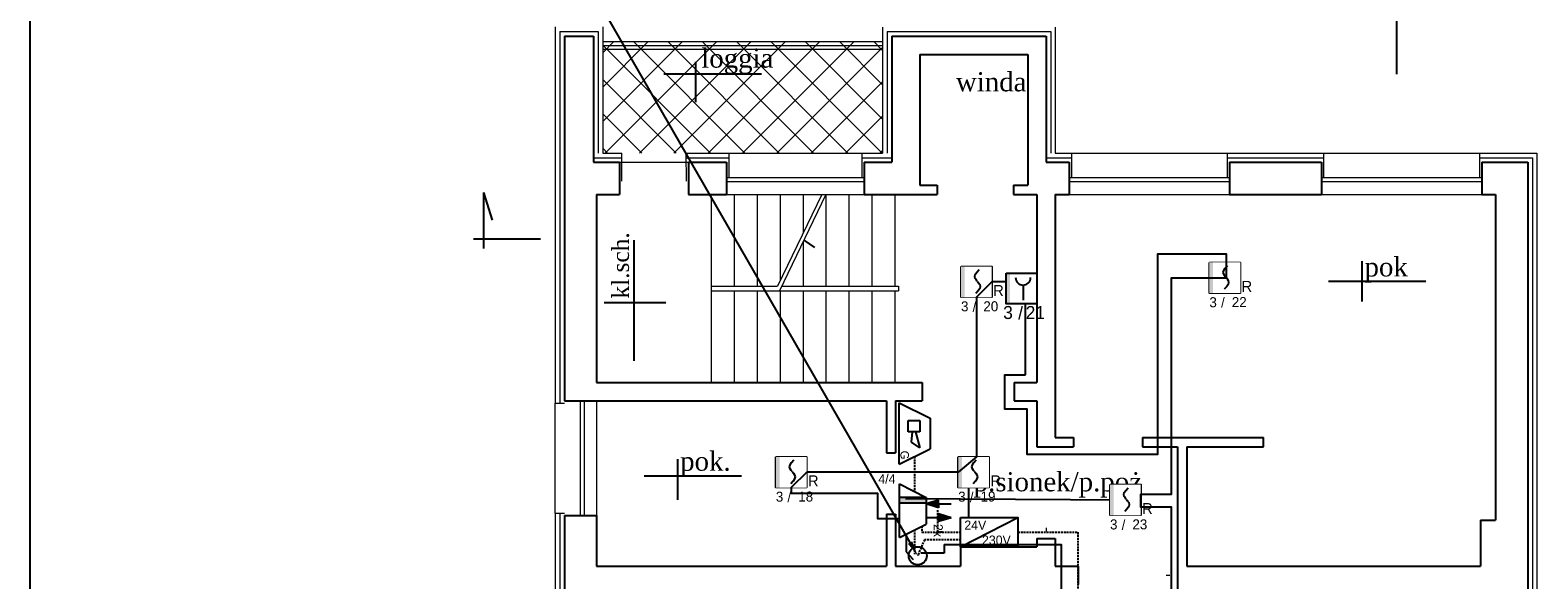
# Model space of a CAD drawing. Header units: millimetres. Extents: x -26513 to 76799, y 0 to 112149.
# Tile 41 of 98: x 13592 to 15564, y 94250 to 94968. Entities that reach past the tile are written whole.
import ezdxf
from ezdxf import colors
from ezdxf.entities.mleader import LeaderData, LeaderLine
from ezdxf.enums import TextEntityAlignment as Align
from ezdxf.math import Vec2, Vec3

# ---------------------------------------------------------------- set-up
doc = ezdxf.new("R2010")
doc.units = ezdxf.units.MM
doc.header["$LTSCALE"] = 2
doc.set_wipeout_variables(frame=1)
doc.linetypes.add('HIDDEN', pattern=[0.375, 0.25, -0.125])
for name, color, linetype, lineweight in [('DRZWI PROJ.', 30, 'Continuous', 15), ('ocieplenie', 5, 'BATTING', 5), ('SCHODY', 54, 'Continuous', 15), ('stolarka', 6, 'Continuous', 9), ('wentylacja', 4, 'Continuous', 9), ('widok', 3, 'Continuous', 13)]:
    doc.layers.add(name, color=color, linetype=linetype, lineweight=lineweight)
for name, color, linetype in [('istn.śiany', 2, 'Continuous'), ('nazwy pomieszczeń', 7, 'Continuous'), ('SIEMENS_czujki', 1, 'Continuous'), ('ssp', 1, 'Continuous')]:
    doc.layers.add(name, color=color, linetype=linetype)
doc.linetypes.add('BATTING', pattern='A,0.0001,-0.1,[134,ltypeshp.shx,S=0.1,R=0,X=-0.1,Y=0],-0.2,[134,ltypeshp.shx,S=0.1,R=180,X=0.1,Y=0],-0.1', length=0.4001)

# ---------------------------------------------------------------- blocks, each defined once
blk = doc.blocks.new('DUO')
at = {"color": 0}
blk.add_wipeout([(0, 61.4), (61.4, 61.4), (61.4, 0), (0, 0)], dxfattribs=at).dxf.layer = 'ssp'
at = {"layer": 'ssp'}
blk.add_lwpolyline([(0, 61.4), (61.4, 61.4), (61.4, 0), (0, 0)], close=True, dxfattribs=at)
blk.add_wipeout([(0, 61.4), (61.4, 61.4), (61.4, 0), (0, 0)]).dxf.layer = 'ssp'
h = blk.add_hatch(color=256, dxfattribs=at)
h.set_gradient(color1=(255, 0, 0), color2=(224, 0, 0), one_color=1, name='INVSPHERICAL')
h.paths.add_polyline_path([(7.2, 30.7), (7.2, 61.4), (0, 61.4), (0, 30.7)])
h.paths.add_polyline_path([(7.2, 0), (7.2, 30.7), (0, 30.7), (0, 0)])
for p, q in [((27.4, 41.5), (28.4, 45.4)), ((28.4, 37.6), (27.4, 41.5)), ((28.4, 45.4), (31.3, 49.9)), ((30.6, 34.3), (28.4, 37.6)), ((31.3, 33.1), (30.6, 34.3)), ((31.3, 49.9), (36.1, 55.2)), ((32.8, 31.4), (31.3, 33.1)), ((32.8, 31.4), (34.4, 29.7)), ((34.4, 13), (29.5, 7.6)), ((34.4, 29.7), (35.1, 28.6)), ((37.3, 17.4), (34.4, 13)), ((35.1, 28.6), (37.3, 25.3)), ((37.3, 25.3), (38.2, 21.3)), ((38.2, 21.3), (37.3, 17.4))]:
    blk.add_line(p, q, dxfattribs=at)
blk.add_text('R', height=22, dxfattribs=at).set_placement((64.1, 2.4))
at = {"layer": 'ssp', "flags": 8}
blk.add_attdef('PETLA', text='', height=20, dxfattribs=at).set_placement((14.7, -8.3), align=Align.TOP_RIGHT)
for tag, p in [('/', (23, -9)), ('ADRES', (44.6, -8))]:
    blk.add_attdef(tag, text='', height=20, dxfattribs=at).set_placement(p, align=Align.TOP_LEFT)
blk = doc.blocks.new('ROP')
blk.add_wipeout([(-15.4, 76.7), (76.7, 76.7), (76.7, -15.4), (-15.4, -15.4)]).dxf.layer = 'ssp'
at = {"layer": 'ssp'}
h = blk.add_hatch(color=256, dxfattribs=at)
h.set_gradient(color1=(255, 0, 0), color2=(224, 0, 0), one_color=1, name='INVSPHERICAL')
h.paths.add_polyline_path([(-4.6, 30.7), (-4.6, 76.7), (-15.4, 76.7), (-15.4, 30.7)])
h.paths.add_polyline_path([(-4.6, -15.4), (-4.6, 30.7), (-15.4, 30.7), (-15.4, -15.4)])
blk.add_line((35, 41), (35, -4.1), dxfattribs=at)
blk.add_lwpolyline([(-15.4, 76.7), (76.7, 76.7), (76.7, -15.4), (-15.4, -15.4)], close=True, dxfattribs=at)
blk.add_arc((35, 63.6), 22.6, 180, 0, dxfattribs=at)
blk.add_text('/', height=39, dxfattribs=at).set_placement((27.4, -42.4), align=Align.MIDDLE)
at = {"layer": 'ssp', "flags": 8}
blk.add_attdef('PETLA', text='', height=39, dxfattribs=at).set_placement((4.5, -21.7), align=Align.TOP_RIGHT)
blk.add_attdef('ADRES', text='', height=39, dxfattribs=at).set_placement((42.6, -22), align=Align.TOP_LEFT)
blk = doc.blocks.new('głosowy')
at = {"layer": 'ssp', "color": 1}
for p, q in [((-40.2, 0), (-20.1, 40.2)), ((-20.1, 40.2), (20.1, 40.2)), ((40.2, 0), (20.1, 40.2)), ((-17.2, 26.8), (-2.1, 26.8)), ((-17.2, 11.7), (-17.2, 26.8)), ((-2.1, 21.1), (18.5, 26.8)), ((-2.1, 26.8), (-2.1, 11.7)), ((18.5, 26.8), (11.4, 15.9)), ((40.2, 0), (-40.2, 0)), ((-2.1, 11.7), (-17.2, 11.7)), ((11.4, 15.9), (-2.1, 17.3))]:
    blk.add_line(p, q, dxfattribs=at)
blk.add_text('G', height=11, dxfattribs=at).set_placement((22.4, 1.6))
blk = doc.blocks.new('eks')
at = {"layer": 'ssp'}
h = blk.add_hatch(color=256, dxfattribs=at)
h.set_gradient(color1=(255, 0, 0), color2=(255, 0, 0))
h.paths.add_polyline_path([(5.2, 40.2), (2.2, 30.4), (5.2, 30.4), (8.1, 30.4)])
h = blk.add_hatch(color=256, dxfattribs=at)
h.set_gradient(color1=(255, 0, 0), color2=(255, 0, 0))
h.paths.add_polyline_path([(-5.2, 20.7), (-2.2, 30.4), (-5.2, 30.4)])
h.paths.add_polyline_path([(-5.2, 20.7), (-5.2, 30.4), (-8.1, 30.4)])
h = blk.add_hatch(color=256, dxfattribs=at)
h.set_gradient(color1=(255, 0, 0), color2=(255, 0, 0))
h.paths.add_polyline_path([(-6, 0), (-6, 20.7), (-10.3, 20.7), (-10.3, 0)])
for p, q in [((-5.2, 30.4), (-5.2, 40.2)), ((2.2, 30.4), (5.2, 40.2)), ((8.1, 30.4), (5.2, 40.2)), ((-5.2, 30.4), (-8.1, 30.4)), ((-8.1, 30.4), (-5.2, 20.7)), ((-5.2, 30.4), (-2.2, 30.4)), ((-2.2, 30.4), (-5.2, 20.7)), ((5.2, 30.4), (2.2, 30.4)), ((5.2, 20.7), (5.2, 30.4)), ((5.2, 30.4), (8.1, 30.4)), ((-20.7, 0), (-10.3, 20.7)), ((-10.3, 20.7), (10.3, 20.7)), ((-10.3, 20.7), (-10.3, 0)), ((-6, 0), (-6, 20.7)), ((20.7, 0), (10.3, 20.7)), ((20.7, 0), (-20.7, 0))]:
    blk.add_line(p, q, dxfattribs=at)
blk.add_text('2x', height=7.14, dxfattribs=at).set_placement((10.3, 26.5))

msp = doc.modelspace()

# ---------------------------------------------------------------- hatches: boundary and pattern name
at = {"layer": 'wentylacja'}
h = msp.add_hatch(dxfattribs=at)
h.set_pattern_fill('ANSI37', color=256, scale=10, style=0)
h.paths.add_polyline_path([(14341.1, 94807.6), (14707.1, 94807.6), (14707.1, 94953.4), (14341.1, 94953.4)])

# ---------------------------------------------------------------- linework, layer by layer
at = {"layer": 'Defpoints'}
msp.add_lwpolyline([(16552.2, 95992.3), (16552.2, 91792.3), (13592.2, 91792.3), (13592.2, 95992.3)], close=True, dxfattribs=at)
at = {"layer": 'DRZWI PROJ.'}
for p, q in [((14921.1, 94317.6), (14921.1, 94312.6)), ((15078.1, 94255.6), (15083.1, 94255.6))]:
    msp.add_line(p, q, dxfattribs=at)
at = {"layer": 'istn.śiany'}
for p, q in [((15380, 94910.8), (15380, 94985.9)), ((14291.1, 94960.6), (14291.1, 94483.6)), ((14291.1, 94960.6), (14329.1, 94960.6)), ((14329.1, 94960.6), (14329.1, 94795.6)), ((14719.1, 94960.5), (14921.1, 94960.5)), ((14719.1, 94960.5), (14719.1, 94795.6)), ((14921.1, 94960.5), (14921.1, 94795.6)), ((14756.1, 94936.5), (14897.1, 94936.5)), ((14756.1, 94936.5), (14756.1, 94765.6)), ((14897.1, 94936.5), (14897.1, 94765.6)), ((14329.1, 94795.6), (14363.1, 94795.6)), ((14363.1, 94795.6), (14363.1, 94753.6)), ((14453.1, 94795.6), (14503.1, 94795.6)), ((14453.1, 94795.6), (14453.1, 94753.6)), ((14503.1, 94795.6), (14503.1, 94753.6)), ((14683.1, 94795.6), (14683.1, 94753.6)), ((14683.1, 94795.6), (14719.1, 94795.6)), ((14921.1, 94795.6), (14951.1, 94795.6)), ((14951.1, 94795.6), (14951.1, 94753.6)), ((15161.1, 94795.6), (15281.1, 94795.6)), ((15161.1, 94795.6), (15161.1, 94753.6)), ((15281.1, 94795.6), (15281.1, 94753.6)), ((15491.1, 94795.6), (15491.1, 94753.6)), ((15491.1, 94795.6), (15551.1, 94795.6)), ((15551.1, 94795.6), (15551.1, 94237.6)), ((14756.1, 94765.6), (14778.6, 94765.6)), ((14778.6, 94765.6), (14778.6, 94753.6)), ((14878.6, 94765.6), (14878.6, 94753.6)), ((14878.6, 94765.6), (14897.1, 94765.6)), ((14185.3, 94756.2), (14185.3, 94682.7)), ((14185.3, 94756.2), (14196.4, 94719.9)), ((14333.1, 94753.6), (14333.1, 94507.6)), ((14333.1, 94753.6), (14363.1, 94753.6)), ((14453.1, 94753.6), (14503.1, 94753.6)), ((14683.1, 94753.6), (14778.6, 94753.6)), ((14878.6, 94753.6), (14909.1, 94753.6)), ((14909.1, 94753.6), (14909.1, 94507.6)), ((14933.1, 94753.6), (14951.1, 94753.6)), ((14933.1, 94753.6), (14933.1, 94435.6)), ((15161.1, 94753.6), (15281.1, 94753.6)), ((15491.1, 94753.6), (15509.1, 94753.6)), ((15509.1, 94753.6), (15509.1, 94327.6)), ((14172.1, 94695.6), (14259.7, 94695.6)), ((14604.1, 94693.6), (14618.1, 94684.3)), ((14333.1, 94507.6), (14759.1, 94507.6)), ((14759.1, 94507.6), (14759.1, 94483.6)), ((14879.1, 94507.6), (14909.1, 94507.6)), ((14879.1, 94507.6), (14879.1, 94483.6)), ((14291.1, 94483.6), (14712.1, 94483.6)), ((14712.1, 94483.6), (14712.1, 94415.6)), ((14724.1, 94483.6), (14759.1, 94483.6)), ((14724.1, 94483.6), (14724.1, 94415.6)), ((14879.1, 94483.6), (14909.1, 94483.6)), ((14909.1, 94483.6), (14909.1, 94423.6)), ((14933.1, 94435.6), (14957.1, 94435.6)), ((14957.1, 94435.6), (14957.1, 94423.6)), ((15047.1, 94435.6), (15205.3, 94435.6)), ((15047.1, 94435.6), (15047.1, 94423.6)), ((15205.3, 94423.6), (15205.3, 94435.6)), ((14712.1, 94415.6), (14724.1, 94415.6)), ((14909.1, 94423.6), (14957.1, 94423.6)), ((15047.1, 94423.6), (15093.1, 94423.6)), ((15093.1, 94423.6), (15093.1, 94148.6)), ((15105.1, 94423.6), (15205.3, 94423.6)), ((15105.1, 94423.6), (15105.1, 94267.6)), ((14291.1, 94333.6), (14291.1, 94267.6)), ((14291.1, 94333.6), (14333.1, 94333.6)), ((14333.1, 94333.6), (14333.1, 94267.6)), ((14712.1, 94335.6), (14712.1, 94267.6)), ((14712.1, 94335.6), (14724.1, 94335.6)), ((14724.1, 94335.6), (14724.1, 94267.6)), ((15489.1, 94327.6), (15509.1, 94327.6)), ((15489.1, 94327.6), (15489.1, 94267.6)), ((14809.1, 94292.6), (14809.1, 94267.6)), ((14809.1, 94292.6), (14909.1, 94292.6)), ((14909.1, 94303.6), (14933.1, 94303.6)), ((14909.1, 94303.6), (14909.1, 94292.6)), ((14933.1, 94303.6), (14933.1, 94267.6)), ((14291.1, 94267.6), (14291.1, 94213.6)), ((14333.1, 94267.6), (14712.1, 94267.6)), ((14724.1, 94267.6), (14809.1, 94267.6)), ((14933.1, 94267.6), (14963.1, 94267.6)), ((14963.1, 94267.6), (14963.1, 94243.6)), ((15105.1, 94267.6), (15489.1, 94267.6))]:
    msp.add_line(p, q, dxfattribs=at)
at = {"layer": 'nazwy pomieszczeń'}
for p, q in [((14462.3, 94927.2), (14462.3, 94874.4)), ((14421.1, 94911.4), (14548.6, 94911.4)), ((14382.2, 94535.9), (14382.2, 94694)), ((15334.2, 94666.4), (15334.2, 94613.5)), ((15290.4, 94640), (15417.7, 94640)), ((14343, 94612.4), (14423.6, 94612.4)), ((14439, 94407.3), (14439, 94354.4)), ((14395.2, 94385.6), (14522.5, 94385.6)), ((14819.5, 94382.5), (14819.5, 94329.6)), ((14737.3, 94356), (15024.9, 94354.1))]:
    msp.add_line(p, q, dxfattribs=at)
at = {"layer": 'ocieplenie', "linetype": 'Continuous'}
for p, q in [((14279.1, 94972.6), (14279.1, 94480.6)), ((14341.1, 94972.6), (14341.1, 94807.6)), ((14707.1, 94972.5), (14707.1, 94807.6)), ((14933.1, 94972.5), (14933.1, 94807.6)), ((14341.1, 94807.6), (14366.1, 94807.6)), ((14366.1, 94770.8), (14366.1, 94807.6)), ((14450.8, 94770.8), (14450.1, 94807.6)), ((14450.1, 94807.6), (14506.1, 94807.6)), ((14506.1, 94807.6), (14506.1, 94775.6)), ((14680.1, 94807.6), (14680.1, 94775.6)), ((14680.1, 94807.6), (14707.1, 94807.6)), ((14933.1, 94807.6), (14954.1, 94807.6)), ((14954.1, 94807.6), (14954.1, 94775.6)), ((15158.1, 94807.6), (15158.1, 94775.6)), ((15158.1, 94807.6), (15284.1, 94807.6)), ((15284.1, 94807.6), (15284.1, 94775.6)), ((15488.1, 94807.6), (15488.1, 94775.6)), ((15488.1, 94807.6), (15563.1, 94807.6)), ((15563.1, 94807.6), (15563.1, 94234.6)), ((14279.1, 94480.6), (14291.1, 94480.6)), ((14279.1, 94336.6), (14279.1, 94210.6)), ((14279.1, 94336.6), (14291.1, 94336.6))]:
    msp.add_line(p, q, dxfattribs=at)
at = {"layer": 'ocieplenie'}
for p, q in [((14285.1, 94966.6), (14335.1, 94966.6)), ((14285.1, 94966.6), (14285.1, 94480.6)), ((14335.1, 94966.6), (14335.1, 94807.6)), ((14713.1, 94966.5), (14713.1, 94807.6)), ((14713.1, 94966.5), (14927.1, 94966.5)), ((14927.1, 94966.5), (14927.1, 94807.6)), ((14329.1, 94801.6), (14366.1, 94801.6)), ((14450.1, 94801.6), (14506.1, 94801.6)), ((14680.1, 94801.6), (14719.1, 94801.6)), ((14921.1, 94801.6), (14954.1, 94801.6)), ((15158.1, 94801.6), (15284.1, 94801.6)), ((15488.1, 94801.6), (15557.1, 94801.6)), ((15557.1, 94801.6), (15557.1, 94234.6)), ((14285.1, 94336.6), (14285.1, 94210.6))]:
    msp.add_line(p, q, dxfattribs=at)
at = {"layer": 'SCHODY'}
for p, q in [((14483.1, 94750.3), (14483.1, 94633.6)), ((14513.1, 94753.6), (14513.1, 94633.6)), ((14543.1, 94753.6), (14543.1, 94633.6)), ((14573.1, 94753.6), (14573.1, 94640.8)), ((14603.1, 94753.6), (14603.1, 94703)), ((14633.1, 94753.6), (14633.1, 94633.6)), ((14633.1, 94753.6), (14633.1, 94633.6)), ((14663.1, 94753.6), (14663.1, 94633.6)), ((14663.1, 94753.6), (14663.1, 94633.6)), ((14693.1, 94753.6), (14693.1, 94633.6)), ((14693.1, 94753.6), (14693.1, 94633.6)), ((14723.1, 94753.6), (14723.1, 94633.6)), ((14603.1, 94691.5), (14603.1, 94633.6)), ((14483.1, 94633.6), (14569.6, 94633.6)), ((14483.1, 94633.6), (14483.1, 94627.6)), ((14483.1, 94627.6), (14569.4, 94627.6)), ((14483.1, 94627.6), (14483.1, 94507.6)), ((14513.1, 94627.6), (14513.1, 94507.6)), ((14543.1, 94627.6), (14543.1, 94507.6)), ((14568.6, 94627.6), (14728.1, 94627.6)), ((14573.1, 94627.6), (14573.1, 94507.6)), ((14575.2, 94633.6), (14728.1, 94633.6)), ((14603.1, 94627.6), (14603.1, 94507.6)), ((14633.1, 94627.6), (14633.1, 94507.6)), ((14663.1, 94627.6), (14663.1, 94507.6)), ((14693.1, 94627.6), (14693.1, 94507.6)), ((14723.1, 94627.6), (14723.1, 94507.6)), ((14728.1, 94633.6), (14728.1, 94627.6))]:
    msp.add_line(p, q, dxfattribs=at)
at = {"layer": 'ssp', "linetype": 'HIDDEN', "ltscale": 5}
for p, q in [((14749.1, 94410.8), (14749.1, 94364.9)), ((14779.4, 94312), (14779.4, 94340.5)), ((14749.1, 94315.1), (14749.1, 94283.3)), ((14758.5, 94319.8), (14758.5, 94312)), ((14758.5, 94312), (14809.2, 94312)), ((14785.5, 94312), (14779.4, 94312)), ((14884.2, 94312), (14962.5, 94312)), ((14962.5, 94312), (14962.5, 94050.3)), ((14761.9, 94302.1), (14753.1, 94281.1)), ((14809.2, 94302.1), (14761.9, 94302.1))]:
    msp.add_line(p, q, dxfattribs=at)
at = {"layer": 'ssp'}
for p, q in [((14809.2, 94292.7), (14884.2, 94331.3)), ((14738.1, 94309.6), (14738.1, 94286.2)), ((14787.7, 94295.8), (14787.7, 94284.3)), ((14738.1, 94286.2), (14747.1, 94276)), ((14787.7, 94284.3), (14757.3, 94284.3))]:
    msp.add_line(p, q, dxfattribs=at)
msp.add_lwpolyline([(14809.2, 94331.3), (14884.2, 94331.3), (14884.2, 94292.7), (14809.2, 94292.7)], close=True, dxfattribs=at)
msp.add_lwpolyline([(14787.7, 94295.8), (14940.6, 94295.8), (14940.6, 93938.6)], dxfattribs=at)
msp.add_circle((14753.1, 94281.1), 11.8, dxfattribs=at)
at = {"layer": 'stolarka'}
for p, q in [((14341.1, 94948.4), (14707.1, 94948.4)), ((14341.1, 94943.4), (14707.1, 94943.4)), ((14506.1, 94807.6), (14680.1, 94807.6)), ((14954.1, 94807.6), (15158.1, 94807.6)), ((15284.1, 94807.6), (15488.1, 94807.6)), ((14363.1, 94795.6), (14453.1, 94795.6)), ((14503.1, 94775.6), (14683.1, 94775.6)), ((14503.1, 94770.6), (14683.1, 94770.6)), ((14951.1, 94775.6), (15161.1, 94775.6)), ((14951.1, 94770.6), (15161.1, 94770.6)), ((15281.1, 94775.6), (15491.1, 94775.6)), ((15281.1, 94770.6), (15491.1, 94770.6)), ((14503.1, 94753.6), (14683.1, 94753.6)), ((14627.6, 94753.6), (14569.6, 94633.6)), ((14633.1, 94753.6), (14572.3, 94627.6)), ((14951.1, 94753.6), (15161.1, 94753.6)), ((15281.1, 94753.6), (15491.1, 94753.6)), ((14279.1, 94336.6), (14279.1, 94480.6)), ((14311.7, 94483.6), (14311.7, 94333.6)), ((14316.7, 94483.6), (14316.7, 94333.6)), ((14333.1, 94483.6), (14333.1, 94333.6))]:
    msp.add_line(p, q, dxfattribs=at)
at = {"layer": 'widok'}
msp.add_line((14341.1, 94953.4), (14707.1, 94953.4), dxfattribs=at)

# ---------------------------------------------------------------- block references
at = {"layer": 'ssp', "rotation": 270}
msp.add_blockref('głosowy', (14729, 94440.9), dxfattribs=at)

# ---------------------------------------------------------------- texts
at = {"layer": 'nazwy pomieszczeń', "char_height": 25, "width": 210.243, "attachment_point": 1}
for s, insert in [('{\\fTimes New Roman|b0|i0|c238|p18;loggia}', (14470, 94944.4)), ('{\\fTimes New Roman|b0|i0|c238|p18;winda}', (14803.1, 94913.4)), ('{\\fTimes New Roman|b0|i0|c238|p18;pok}', (15337.6, 94671.4)), ('{\\fTimes New Roman|b0|i0|c238|p18;pok.}', (14442.4, 94417.3)), ('{\\fTimes New Roman|b0|i0|c238|p18;p.sionek/p.poż}', (14826.3, 94390.4))]:
    msp.add_mtext(s, dxfattribs=dict(at, insert=insert))
at = {"layer": 'nazwy pomieszczeń', "insert": (14353.4, 94617.4), "char_height": 22, "width": 50.061, "attachment_point": 1, "rotation": 90}
msp.add_mtext('{\\fTimes New Roman|b0|i0|c238|p18;kl.sch.}', dxfattribs=at)
at = {"layer": 'ssp', "linetype": 'HIDDEN', "ltscale": 5, "char_height": 12.06, "attachment_point": 1}
for s, insert in [('4/4', (14701.6, 94387.6)), ('24V', (14814.1, 94327.1)), ('230V', (14837.2, 94307.5))]:
    msp.add_mtext_dynamic_manual_height_columns(s, width=29.248, gutter_width=12.5, heights=[0], dxfattribs=dict(at, insert=insert))

# ---------------------------------------------------------------- next in the draw order: block references
at = {"layer": 'ssp'}
ref = msp.add_blockref('DUO', (15134.8, 94624.6), dxfattribs=dict(at, xscale=0.6537916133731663, yscale=0.6537916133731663, zscale=0.6537916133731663))
ref.add_attrib('PETLA', '3', dxfattribs={"height": 13.1}).set_placement((15144.4, 94619.2), align=Align.TOP_RIGHT)
ref.add_attrib('ADRES', '22', dxfattribs={"height": 13.08}).set_placement((15164, 94619.4), align=Align.TOP_LEFT)
ref.add_attrib('/', '/', dxfattribs={"height": 13.1}).set_placement((15149.9, 94618.7), align=Align.TOP_LEFT)
ref = msp.add_blockref('DUO', (14809.9, 94619.2), dxfattribs=dict(at, xscale=0.6537916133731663, yscale=0.6537916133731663, zscale=0.6537916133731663))
ref.add_attrib('PETLA', '3', dxfattribs={"height": 13.1}).set_placement((14819.5, 94613.8), align=Align.TOP_RIGHT)
ref.add_attrib('ADRES', '20', dxfattribs={"height": 13.08}).set_placement((14839, 94613.9), align=Align.TOP_LEFT)
ref.add_attrib('/', '/', dxfattribs={"height": 13.1}).set_placement((14824.9, 94613.3), align=Align.TOP_LEFT)
ref = msp.add_blockref('DUO', (14567.7, 94370.3), dxfattribs=dict(at, xscale=0.6537916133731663, yscale=0.6537916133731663, zscale=0.6537916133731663))
ref.add_attrib('PETLA', '3', dxfattribs={"height": 13.1}).set_placement((14577.3, 94364.9), align=Align.TOP_RIGHT)
ref.add_attrib('ADRES', '18', dxfattribs={"height": 13.08}).set_placement((14596.9, 94365.1), align=Align.TOP_LEFT)
ref.add_attrib('/', '/', dxfattribs={"height": 13.1}).set_placement((14582.7, 94364.4), align=Align.TOP_LEFT)
ref = msp.add_blockref('DUO', (14806.2, 94370.3), dxfattribs=dict(at, xscale=0.6537916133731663, yscale=0.6537916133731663, zscale=0.6537916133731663))
ref.add_attrib('PETLA', '3', dxfattribs={"height": 13.1}).set_placement((14815.8, 94364.9), align=Align.TOP_RIGHT)
ref.add_attrib('ADRES', '19', dxfattribs={"height": 13.08}).set_placement((14835.4, 94365.1), align=Align.TOP_LEFT)
ref.add_attrib('/', '/', dxfattribs={"height": 13.1}).set_placement((14821.3, 94364.4), align=Align.TOP_LEFT)
ref = msp.add_blockref('DUO', (15004.8, 94334), dxfattribs=dict(at, xscale=0.6537916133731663, yscale=0.6537916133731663, zscale=0.6537916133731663))
ref.add_attrib('PETLA', '3', dxfattribs={"height": 13.1}).set_placement((15014.4, 94328.6), align=Align.TOP_RIGHT)
ref.add_attrib('ADRES', '23', dxfattribs={"height": 13.08}).set_placement((15034, 94328.7), align=Align.TOP_LEFT)
ref.add_attrib('/', '/', dxfattribs={"height": 13.1}).set_placement((15019.9, 94328.1), align=Align.TOP_LEFT)

# ---------------------------------------------------------------- next in the draw order: linework, layer by layer
msp.add_lwpolyline([(14894.3, 94517.6), (14894.3, 94639.3), (14850, 94639.3), (14829.9, 94619.2), (14829.9, 94410.5), (14806.2, 94390.4), (14607.9, 94390.4), (14587.8, 94370.3), (14587.8, 94363.1), (14700.5, 94363.1), (14700.5, 94329.9), (14729.1, 94329.9)], dxfattribs=at)

# ---------------------------------------------------------------- next in the draw order: block references
at = {"layer": 'ssp', "xscale": 1.688685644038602, "yscale": 1.688685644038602, "zscale": 1.688685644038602, "rotation": 270}
msp.add_blockref('eks', (14729.1, 94340), dxfattribs=at)

# ---------------------------------------------------------------- next in the draw order: leaders
at = {"ltscale": 5}
ml = msp.add_multileader_mtext('Standard', dxfattribs=at)
ml.set_content('\\P1 x HTKSH 2x2x1 - linia sygnalizatorów\\P na poziom 4p.', color=256)
ml.set_leader_properties()
ml.build(insert=Vec2(0, 0))
ml.multileader.update_dxf_attribs({"text_left_attachment_type": 6, "text_right_attachment_type": 5, "dogleg_length": 0.36, "arrow_head_size": 20})
ctx = ml.context
ctx.base_point, ctx.char_height, ctx.arrow_head_size, ctx.plane_origin = Vec3(13918, 95055.6), 12, 20, Vec3(14738.6, 94282.7)
ctx.left_attachment, ctx.right_attachment, ctx.text_align_type = 6, 5, 2
notes = []
notes.append((ctx, [(1, (1, 1, 0), (14330.3, 95015.6), (-1, 0), 0.36, [(0, [(14753.1, 94281.1)], 0, [])])]))
ctx.mtext.insert, ctx.mtext.alignment, ctx.mtext.flow_direction = Vec3(14328, 95071.6), 3, 5
for ctx, leaders in notes:
    for number, flags, end, landing, length, lines in leaders:
        leader = LeaderData()
        leader.index, (leader.has_last_leader_line, leader.has_dogleg_vector, leader.attachment_direction) = number, flags
        leader.last_leader_point, leader.dogleg_vector, leader.dogleg_length = Vec3(end), Vec3(landing), length
        for number, points, colour, breaks in lines:
            line = LeaderLine()
            line.index, line.vertices, line.color, line.breaks = number, Vec3.list(points), colors.encode_raw_color(colour), breaks
            leader.lines.append(line)
        ctx.leaders.append(leader)

# ---------------------------------------------------------------- next in the draw order: block references
at = {"layer": 'SIEMENS_czujki'}
ref = msp.add_blockref('ROP', (14875.7, 94617.2), dxfattribs=dict(at, xscale=0.4361450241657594, yscale=0.4361450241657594, zscale=0.4361450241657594))
ref.add_attrib('PETLA', '3', dxfattribs={"layer": 'ssp', "height": 17}).set_placement((14877.6, 94607.7), align=Align.TOP_RIGHT)
ref.add_attrib('ADRES', '21', dxfattribs={"layer": 'ssp', "height": 17.01}).set_placement((14894.3, 94607.6), align=Align.TOP_LEFT)

# ---------------------------------------------------------------- next in the draw order: linework, layer by layer
at = {"layer": 'ssp'}
msp.add_lwpolyline([(15085.1, 94070.4), (15085.1, 94344.5), (15045, 94344.5), (15045, 94361.7), (15085.1, 94361.7), (15085.1, 94454.8), (15085.1, 94454.8), (15085.1, 94484.1), (15085.1, 94484.1), (15085.1, 94644.7), (15156.9, 94644.7), (15156.9, 94675.3), (15094.7, 94675.3), (15094.7, 94675.3), (15094.7, 94675.3), (15094.7, 94675.3), (15066.8, 94675.3), (15066.8, 94413.3), (14896.2, 94413.3), (14896.2, 94472.9), (14866.9, 94472.9), (14866.9, 94517.6), (14894.3, 94517.6)], dxfattribs=at)

doc.saveas('drawing.dxf')
